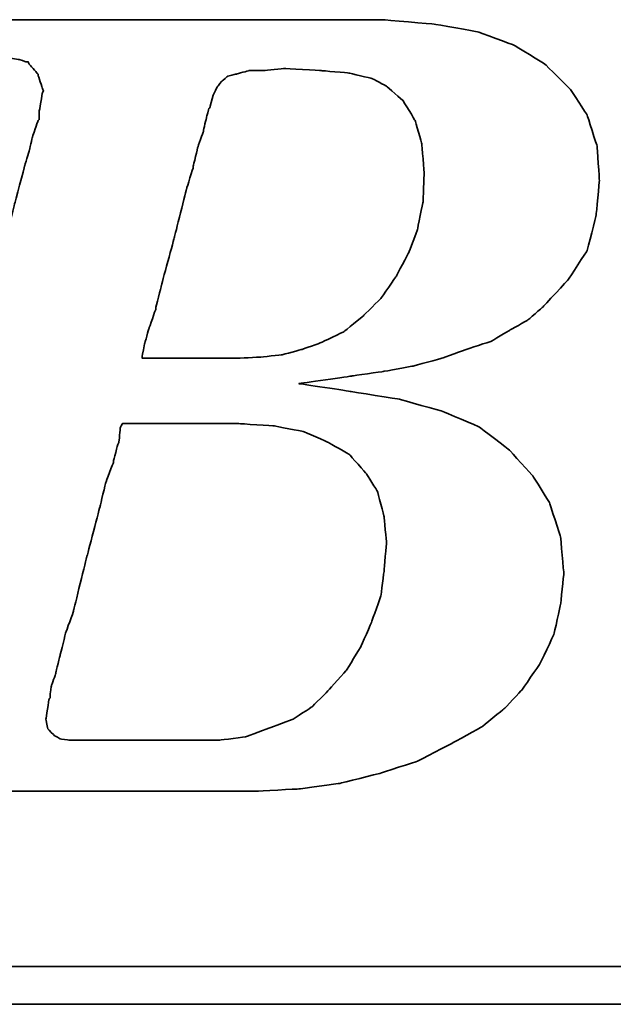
# Model space of a CAD drawing. Header units: millimetres. Extents: x 301 to 553, y -49 to 41.
# Tile 30 of 50: x 485.41 to 486.58, y -25.41 to -23.47. Entities that reach past the tile are written whole.
import ezdxf

# ---------------------------------------------------------------- set-up
doc = ezdxf.new("R2010")
doc.units = ezdxf.units.MM
doc.header["$LTSCALE"] = 0.1
doc.layers.add('DIM', color=4, linetype='CONTINUOUS')
doc.layers.add('layer 1', color=7, linetype='CONTINUOUS')

# ---------------------------------------------------------------- blocks, each defined once
blk = doc.blocks.new('TBI MOTION logo(完整正式版)')
at = {"layer": 'layer 1', "color": 22, "lineweight": 35}
for points, knots in [([(-64.65375, -6.86375), (-64.65375, -6.86375), (-64.84375, -7.29625), (-64.84375, -7.29625), (-64.84375, -7.29625), (-64.84375, -7.29625), (-64.86875, -7.34375), (-64.86875, -7.34375), (-64.86875, -7.34375), (-64.86875, -7.34375), (-64.86875, -7.36875), (-64.86875, -7.36875), (-64.86875, -7.36875), (-64.86875, -7.36875), (-65.15375, -7.65375), (-65.15375, -7.65375), (-65.15375, -7.65375), (-65.15375, -7.65375), (-65.17875, -7.65375), (-65.17875, -7.65375), (-65.17875, -7.65375), (-65.17875, -7.65375), (-65.20375, -7.67875), (-65.20375, -7.67875), (-65.20375, -7.67875), (-65.20375, -7.67875), (-65.58875, -7.87125), (-65.58875, -7.87125), (-65.58875, -7.87125), (-65.58875, -7.87125), (-65.63375, -7.87125), (-65.63375, -7.87125), (-65.63375, -7.87125), (-65.63375, -7.87125), (-65.65875, -7.89375), (-65.65875, -7.89375), (-65.65875, -7.89375), (-65.65875, -7.89375), (-66.09375, -7.94375), (-66.09375, -7.94375), (-66.09375, -7.94375), (-66.09375, -7.94375), (-66.11375, -7.94375), (-66.11375, -7.94375), (-66.11375, -7.94375), (-66.11375, -7.94375), (-66.16375, -7.94375), (-66.16375, -7.94375), (-66.16375, -7.94375), (-66.16375, -7.94375), (-66.30875, -7.94375), (-66.30875, -7.94375), (-66.30875, -7.94375), (-66.30875, -7.94375), (-66.69375, -7.94375), (-66.69375, -7.94375), (-66.69375, -7.94375), (-66.69375, -7.94375), (-67.07375, -7.94375), (-67.07375, -7.94375), (-67.07375, -7.94375), (-67.07375, -7.94375), (-67.12375, -7.94375), (-67.12375, -7.94375), (-67.12375, -7.94375), (-67.12375, -7.94375), (-67.12375, -7.96625), (-67.12375, -7.96625), (-67.12375, -7.96625), (-67.12375, -7.96625), (-67.14875, -7.99125), (-67.14875, -7.99125), (-67.14875, -7.99125), (-67.14875, -7.99125), (-67.24375, -8.34875), (-67.24375, -8.34875), (-67.24375, -8.34875), (-67.24375, -8.34875), (-67.31375, -8.68625), (-67.31375, -8.68625), (-67.31375, -8.68625), (-67.31375, -8.68625), (-67.26875, -8.68625), (-67.26875, -8.68625), (-67.26875, -8.68625), (-67.26875, -8.68625), (-67.07375, -8.68625), (-67.07375, -8.68625), (-67.07375, -8.68625), (-67.07375, -8.68625), (-66.54875, -8.68625), (-66.54875, -8.68625), (-66.54875, -8.68625), (-66.54875, -8.68625), (-65.82625, -8.68625), (-65.82625, -8.68625), (-65.82625, -8.68625), (-65.82625, -8.68625), (-65.01375, -8.68625), (-65.01375, -8.68625), (-65.01375, -8.68625), (-65.01375, -8.68625), (-64.05375, -8.68625), (-64.05375, -8.68625), (-64.05375, -8.68625), (-64.05375, -8.68625), (-62.08375, -8.68625), (-62.08375, -8.68625), (-62.08375, -8.68625), (-62.08375, -8.68625), (-60.06875, -8.68625), (-60.06875, -8.68625), (-60.06875, -8.68625), (-60.06875, -8.68625), (-59.10875, -8.68625), (-59.10875, -8.68625), (-59.10875, -8.68625), (-59.10875, -8.68625), (-58.29375, -8.68625), (-58.29375, -8.68625), (-58.29375, -8.68625), (-58.29375, -8.68625), (-57.57375, -8.68625), (-57.57375, -8.68625), (-57.57375, -8.68625), (-57.57375, -8.68625), (-57.04875, -8.68625), (-57.04875, -8.68625), (-57.04875, -8.68625), (-57.04875, -8.68625), (-56.85375, -8.68625), (-56.85375, -8.68625), (-56.85375, -8.68625), (-56.85375, -8.68625), (-56.70875, -8.68625), (-56.70875, -8.68625), (-56.70875, -8.68625), (-56.70875, -8.68625), (-56.61375, -8.68625), (-56.61375, -8.68625), (-56.61375, -8.68625), (-56.61375, -8.68625), (-56.56875, -8.68625), (-56.56875, -8.68625), (-56.56875, -8.68625), (-56.56875, -8.68625), (-55.65375, -8.63875), (-55.65375, -8.63875), (-55.65375, -8.63875), (-55.65375, -8.63875), (-54.76875, -8.51875), (-54.76875, -8.51875), (-54.76875, -8.51875), (-54.76875, -8.51875), (-53.90375, -8.30375), (-53.90375, -8.30375), (-53.90375, -8.30375), (-53.90375, -8.30375), (-53.08875, -8.03875), (-53.08875, -8.03875), (-53.08875, -8.03875), (-53.08875, -8.03875), (-52.34375, -7.65375), (-52.34375, -7.65375), (-52.34375, -7.65375), (-52.34375, -7.65375), (-51.69875, -7.29625), (-51.69875, -7.29625), (-51.69875, -7.29625), (-51.69875, -7.29625), (-51.21875, -6.91125), (-51.21875, -6.91125), (-51.21875, -6.91125), (-51.21875, -6.91125), (-50.83375, -6.50375), (-50.83375, -6.50375), (-50.83375, -6.50375), (-50.83375, -6.50375), (-50.44875, -5.94875), (-50.44875, -5.94875), (-50.44875, -5.94875), (-50.44875, -5.94875), (-50.13875, -5.30375), (-50.13875, -5.30375), (-50.13875, -5.30375), (-50.13875, -5.30375), (-49.99375, -4.65375), (-49.99375, -4.65375), (-49.99375, -4.65375), (-49.99375, -4.65375), (-49.92375, -3.98375), (-49.92375, -3.98375), (-49.92375, -3.98375), (-49.92375, -3.98375), (-49.99375, -3.19374), (-49.99375, -3.19374), (-49.99375, -3.19374), (-49.99375, -3.19374), (-50.23374, -2.44874), (-50.23374, -2.44874), (-50.23374, -2.44874), (-50.23374, -2.44874), (-50.59375, -1.87374), (-50.59375, -1.87374), (-50.59375, -1.87374), (-50.59375, -1.87374), (-51.09875, -1.31874), (-51.09875, -1.31874), (-51.09875, -1.31874), (-51.09875, -1.31874), (-51.74375, -0.81875), (-51.74375, -0.81875), (-51.74375, -0.81875), (-51.74375, -0.81875), (-52.53875, -0.48125), (-52.53875, -0.48125), (-52.53875, -0.48125), (-52.53875, -0.48125), (-53.47375, -0.21875), (-53.47375, -0.21875), (-53.47375, -0.21875), (-53.47375, -0.21875), (-54.52875, -0.04874), (-54.52875, -0.04874), (-54.52875, -0.04874), (-54.52875, -0.04874), (-55.65375, 0.12125), (-55.65375, 0.12125), (-55.65375, 0.12125), (-55.65375, 0.12125), (-54.50375, 0.28624), (-54.50375, 0.28624), (-54.50375, 0.28624), (-54.50375, 0.28624), (-53.83375, 0.38124), (-53.83375, 0.38124), (-53.83375, 0.38124), (-53.83375, 0.38124), (-53.18375, 0.50125), (-53.18375, 0.50125), (-53.18375, 0.50125), (-53.18375, 0.50125), (-52.55875, 0.66874), (-52.55875, 0.66874), (-52.55875, 0.66874), (-52.55875, 0.66874), (-52.03375, 0.86124), (-52.03375, 0.86124), (-52.03375, 0.86124), (-52.03375, 0.86124), (-51.50374, 1.03124), (-51.50374, 1.03124), (-51.50374, 1.03124), (-51.50374, 1.03124), (-51.09875, 1.27125), (-51.09875, 1.27125), (-51.09875, 1.27125), (-51.09875, 1.27125), (-50.71375, 1.48624), (-50.71375, 1.48624), (-50.71375, 1.48624), (-50.71375, 1.48624), (-50.37625, 1.77625), (-50.37625, 1.77625), (-50.37625, 1.77625), (-50.37625, 1.77625), (-49.82375, 2.37625), (-49.82375, 2.37625), (-49.82375, 2.37625), (-49.82375, 2.37625), (-49.41875, 2.99625), (-49.41875, 2.99625), (-49.41875, 2.99625), (-49.41875, 2.99625), (-49.22375, 3.76625), (-49.22375, 3.76625), (-49.22375, 3.76625), (-49.22375, 3.76625), (-49.15375, 4.50874), (-49.15375, 4.50874), (-49.15375, 4.50874), (-49.15375, 4.50874), (-49.20375, 5.25125), (-49.20375, 5.25125), (-49.20375, 5.25125), (-49.20375, 5.25125), (-49.41875, 5.92625), (-49.41875, 5.92625), (-49.41875, 5.92625), (-49.41875, 5.92625), (-49.77875, 6.47625), (-49.77875, 6.47625), (-49.77875, 6.47625), (-49.77875, 6.47625), (-50.33125, 7.02624), (-50.33125, 7.02624), (-50.33125, 7.02624), (-50.33125, 7.02624), (-51.00125, 7.43625), (-51.00125, 7.43625), (-51.00125, 7.43625), (-51.00125, 7.43625), (-51.79375, 7.72625), (-51.79375, 7.72625), (-51.79375, 7.72625), (-51.79375, 7.72625), (-52.72875, 7.89124), (-52.72875, 7.89124), (-52.72875, 7.89124), (-52.72875, 7.89124), (-53.83375, 7.98625), (-53.83375, 7.98625), (-53.83375, 7.98625), (-53.83375, 7.98625), (-53.92875, 7.98625), (-53.92875, 7.98625), (-53.92875, 7.98625), (-53.92875, 7.98625), (-54.26375, 7.98625), (-54.26375, 7.98625), (-54.26375, 7.98625), (-54.26375, 7.98625), (-54.74375, 7.98625), (-54.74375, 7.98625), (-54.74375, 7.98625), (-54.74375, 7.98625), (-55.36875, 7.98625), (-55.36875, 7.98625), (-55.36875, 7.98625), (-55.36875, 7.98625), (-56.13375, 7.98625), (-56.13375, 7.98625), (-56.13375, 7.98625), (-56.13375, 7.98625), (-56.94875, 7.98625), (-56.94875, 7.98625), (-56.94875, 7.98625), (-56.94875, 7.98625), (-58.77625, 7.98625), (-58.77625, 7.98625), (-58.77625, 7.98625), (-58.77625, 7.98625), (-60.59875, 7.98625), (-60.59875, 7.98625), (-60.59875, 7.98625), (-60.59875, 7.98625), (-61.41375, 7.98625), (-61.41375, 7.98625), (-61.41375, 7.98625), (-61.41375, 7.98625), (-62.17875, 7.98625), (-62.17875, 7.98625), (-62.17875, 7.98625), (-62.17875, 7.98625), (-62.80375, 7.98625), (-62.80375, 7.98625), (-62.80375, 7.98625), (-62.80375, 7.98625), (-63.30625, 7.98625), (-63.30625, 7.98625), (-63.30625, 7.98625), (-63.30625, 7.98625), (-63.57375, 7.98625), (-63.57375, 7.98625), (-63.57375, 7.98625), (-63.57375, 7.98625), (-63.57375, 7.96375), (-63.57375, 7.96375), (-63.57375, 7.96375), (-63.57375, 7.96375), (-63.59875, 7.94125), (-63.59875, 7.94125), (-63.59875, 7.94125), (-63.59875, 7.94125), (-63.69375, 7.55625), (-63.69375, 7.55625), (-63.69375, 7.55625), (-63.69375, 7.55625), (-63.76375, 7.24624), (-63.76375, 7.24624), (-63.76375, 7.24624), (-63.76375, 7.24624), (-63.23875, 7.24624), (-63.23875, 7.24624), (-63.23875, 7.24624), (-63.23875, 7.24624), (-62.75875, 7.24624), (-62.75875, 7.24624), (-62.75875, 7.24624), (-62.75875, 7.24624), (-62.61125, 7.24624), (-62.61125, 7.24624), (-62.61125, 7.24624), (-62.61125, 7.24624), (-62.56625, 7.24624), (-62.56625, 7.24624), (-62.56625, 7.24624), (-62.56625, 7.24624), (-62.22875, 7.24624), (-62.22875, 7.24624), (-62.22875, 7.24624), (-62.22875, 7.24624), (-62.20375, 7.24624), (-62.20375, 7.24624), (-62.20375, 7.24624), (-62.20375, 7.24624), (-62.17875, 7.21875), (-62.17875, 7.21875), (-62.17875, 7.21875), (-62.17875, 7.21875), (-61.96375, 7.17125), (-61.96375, 7.17125), (-61.96375, 7.17125), (-61.96375, 7.17125), (-61.72375, 7.12624), (-61.72375, 7.12624), (-61.72375, 7.12624), (-61.72375, 7.12624), (-61.70375, 7.12624), (-61.70375, 7.12624), (-61.70375, 7.12624), (-61.70375, 7.12624), (-61.55875, 7.07624), (-61.55875, 7.07624), (-61.55875, 7.07624), (-61.55875, 7.07624), (-61.50875, 7.07624), (-61.50875, 7.07624), (-61.50875, 7.07624), (-61.50875, 7.07624), (-61.48375, 7.02624), (-61.48375, 7.02624), (-61.48375, 7.02624), (-61.48375, 7.02624), (-61.31875, 6.83375), (-61.31875, 6.83375), (-61.31875, 6.83375), (-61.31875, 6.83375), (-61.29375, 6.81125), (-61.29375, 6.81125), (-61.29375, 6.81125), (-61.29375, 6.81125), (-61.29375, 6.78625), (-61.29375, 6.78625), (-61.29375, 6.78625), (-61.29375, 6.78625), (-61.19875, 6.50124), (-61.19875, 6.50124), (-61.19875, 6.50124), (-61.19875, 6.50124), (-61.17375, 6.45124), (-61.17375, 6.45124), (-61.17375, 6.45124), (-61.17375, 6.45124), (-61.19875, 6.40625), (-61.19875, 6.40625), (-61.19875, 6.40625), (-61.19875, 6.40625), (-61.26875, 5.99624), (-61.26875, 5.99624), (-61.26875, 5.99624), (-61.26875, 5.99624), (-61.26875, 5.85125), (-61.26875, 5.85125), (-61.26875, 5.85125), (-61.26875, 5.85125), (-61.26875, 5.82625), (-61.26875, 5.82625), (-61.26875, 5.82625), (-61.26875, 5.82625), (-61.29375, 5.80625), (-61.29375, 5.80625), (-61.29375, 5.80625), (-61.29375, 5.80625), (-61.34125, 5.66125), (-61.34125, 5.66125), (-61.34125, 5.66125), (-61.34125, 5.66125), (-61.41375, 5.44625), (-61.41375, 5.44625), (-61.41375, 5.44625), (-61.41375, 5.44625), (-61.48375, 5.15625), (-61.48375, 5.15625), (-61.48375, 5.15625), (-61.48375, 5.15625), (-61.58375, 4.82124), (-61.58375, 4.82124), (-61.58375, 4.82124), (-61.58375, 4.82124), (-61.79875, 4.00375), (-61.79875, 4.00375), (-61.79875, 4.00375), (-61.79875, 4.00375), (-62.05875, 2.99625), (-62.05875, 2.99625), (-62.05875, 2.99625), (-62.05875, 2.99625), (-62.34875, 1.91625), (-62.34875, 1.91625), (-62.34875, 1.91625), (-62.34875, 1.91625), (-62.97375, -0.41124), (-62.97375, -0.41124), (-62.97375, -0.41124), (-62.97375, -0.41124), (-63.59875, -2.75875), (-63.59875, -2.75875), (-63.59875, -2.75875), (-63.59875, -2.75875), (-63.88375, -3.86374), (-63.88375, -3.86374), (-63.88375, -3.86374), (-63.88375, -3.86374), (-64.14875, -4.82374), (-64.14875, -4.82374), (-64.14875, -4.82374), (-64.14875, -4.82374), (-64.36375, -5.64125), (-64.36375, -5.64125), (-64.36375, -5.64125), (-64.36375, -5.64125), (-64.43625, -5.97625), (-64.43625, -5.97625), (-64.43625, -5.97625), (-64.43625, -5.97625), (-64.50875, -6.28625), (-64.50875, -6.28625), (-64.50875, -6.28625), (-64.50875, -6.28625), (-64.50875, -6.30875), (-64.50875, -6.30875), (-64.50875, -6.30875), (-64.50875, -6.30875), (-64.57875, -6.50375), (-64.57875, -6.50375), (-64.57875, -6.50375), (-64.57875, -6.50375), (-64.62875, -6.69625), (-64.62875, -6.69625), (-64.62875, -6.69625), (-64.62875, -6.69625), (-64.62875, -6.76875), (-64.62875, -6.76875), (-64.62875, -6.76875), (-64.62875, -6.76875), (-64.62875, -6.81375), (-64.62875, -6.81375), (-64.62875, -6.81375), (-64.62875, -6.81375), (-64.62875, -6.83875), (-64.62875, -6.83875), (-64.62875, -6.83875), (-64.62875, -6.83875), (-64.65375, -6.86375), (-64.65375, -6.86375)], [0, 0, 0, 0, 0.00719424, 0.00719424, 0.00719424, 0.00719425, 0.01438849, 0.01438849, 0.01438849, 0.0143885, 0.02158273, 0.02158273, 0.02158273, 0.02158274, 0.02877698, 0.02877698, 0.02877698, 0.02877699, 0.03597122, 0.03597122, 0.03597122, 0.03597123, 0.04316547, 0.04316547, 0.04316547, 0.04316548, 0.05035971, 0.05035971, 0.05035971, 0.05035972, 0.05755396, 0.05755396, 0.05755396, 0.05755397, 0.0647482, 0.0647482, 0.0647482, 0.06474821, 0.07194245, 0.07194245, 0.07194245, 0.07194246, 0.07913669, 0.07913669, 0.07913669, 0.0791367, 0.08633094, 0.08633094, 0.08633094, 0.08633095, 0.09352518, 0.09352518, 0.09352518, 0.09352519, 0.10071942, 0.10071942, 0.10071942, 0.10071943, 0.10791367, 0.10791367, 0.10791367, 0.10791368, 0.11510791, 0.11510791, 0.11510791, 0.11510792, 0.12230216, 0.12230216, 0.12230216, 0.12230217, 0.1294964, 0.1294964, 0.1294964, 0.12949641, 0.13669065, 0.13669065, 0.13669065, 0.13669066, 0.14388489, 0.14388489, 0.14388489, 0.1438849, 0.15107914, 0.15107914, 0.15107914, 0.15107915, 0.15827338, 0.15827338, 0.15827338, 0.15827339, 0.16546763, 0.16546763, 0.16546763, 0.16546764, 0.17266187, 0.17266187, 0.17266187, 0.17266188, 0.17985612, 0.17985612, 0.17985612, 0.17985613, 0.18705036, 0.18705036, 0.18705036, 0.18705037, 0.1942446, 0.1942446, 0.1942446, 0.19424461, 0.20143885, 0.20143885, 0.20143885, 0.20143886, 0.20863309, 0.20863309, 0.20863309, 0.2086331, 0.21582734, 0.21582734, 0.21582734, 0.21582735, 0.22302158, 0.22302158, 0.22302158, 0.22302159, 0.23021583, 0.23021583, 0.23021583, 0.23021584, 0.23741007, 0.23741007, 0.23741007, 0.23741008, 0.24460432, 0.24460432, 0.24460432, 0.24460433, 0.25179856, 0.25179856, 0.25179856, 0.25179857, 0.25899281, 0.25899281, 0.25899281, 0.25899282, 0.26618705, 0.26618705, 0.26618705, 0.26618706, 0.27338129, 0.27338129, 0.27338129, 0.2733813, 0.28057554, 0.28057554, 0.28057554, 0.28057555, 0.28776978, 0.28776978, 0.28776978, 0.28776979, 0.29496403, 0.29496403, 0.29496403, 0.29496404, 0.30215827, 0.30215827, 0.30215827, 0.30215828, 0.30935252, 0.30935252, 0.30935252, 0.30935253, 0.31654676, 0.31654676, 0.31654676, 0.31654677, 0.32374101, 0.32374101, 0.32374101, 0.32374102, 0.33093525, 0.33093525, 0.33093525, 0.33093526, 0.3381295, 0.3381295, 0.3381295, 0.33812951, 0.34532374, 0.34532374, 0.34532374, 0.34532375, 0.35251799, 0.35251799, 0.35251799, 0.352518, 0.35971223, 0.35971223, 0.35971223, 0.35971224, 0.36690647, 0.36690647, 0.36690647, 0.36690648, 0.37410072, 0.37410072, 0.37410072, 0.37410073, 0.38129496, 0.38129496, 0.38129496, 0.38129497, 0.38848921, 0.38848921, 0.38848921, 0.38848922, 0.39568345, 0.39568345, 0.39568345, 0.39568346, 0.4028777, 0.4028777, 0.4028777, 0.40287771, 0.41007194, 0.41007194, 0.41007194, 0.41007195, 0.41726619, 0.41726619, 0.41726619, 0.4172662, 0.42446043, 0.42446043, 0.42446043, 0.42446044, 0.43165468, 0.43165468, 0.43165468, 0.43165469, 0.43884892, 0.43884892, 0.43884892, 0.43884893, 0.44604317, 0.44604317, 0.44604317, 0.44604318, 0.45323741, 0.45323741, 0.45323741, 0.45323742, 0.46043165, 0.46043165, 0.46043165, 0.46043166, 0.4676259, 0.4676259, 0.4676259, 0.46762591, 0.47482014, 0.47482014, 0.47482014, 0.47482015, 0.48201439, 0.48201439, 0.48201439, 0.4820144, 0.48920863, 0.48920863, 0.48920863, 0.48920864, 0.49640288, 0.49640288, 0.49640288, 0.49640289, 0.50359712, 0.50359712, 0.50359712, 0.50359713, 0.51079137, 0.51079137, 0.51079137, 0.51079138, 0.51798561, 0.51798561, 0.51798561, 0.51798562, 0.52517986, 0.52517986, 0.52517986, 0.52517987, 0.5323741, 0.5323741, 0.5323741, 0.53237411, 0.53956835, 0.53956835, 0.53956835, 0.53956836, 0.54676259, 0.54676259, 0.54676259, 0.5467626, 0.55395683, 0.55395683, 0.55395683, 0.55395684, 0.56115108, 0.56115108, 0.56115108, 0.56115109, 0.56834532, 0.56834532, 0.56834532, 0.56834533, 0.57553957, 0.57553957, 0.57553957, 0.57553958, 0.58273381, 0.58273381, 0.58273381, 0.58273382, 0.58992806, 0.58992806, 0.58992806, 0.58992807, 0.5971223, 0.5971223, 0.5971223, 0.59712231, 0.60431655, 0.60431655, 0.60431655, 0.60431656, 0.61151079, 0.61151079, 0.61151079, 0.6115108, 0.61870504, 0.61870504, 0.61870504, 0.61870505, 0.62589928, 0.62589928, 0.62589928, 0.62589929, 0.63309353, 0.63309353, 0.63309353, 0.63309354, 0.64028777, 0.64028777, 0.64028777, 0.64028778, 0.64748201, 0.64748201, 0.64748201, 0.64748202, 0.65467626, 0.65467626, 0.65467626, 0.65467627, 0.6618705, 0.6618705, 0.6618705, 0.66187051, 0.66906475, 0.66906475, 0.66906475, 0.66906476, 0.67625899, 0.67625899, 0.67625899, 0.676259, 0.68345324, 0.68345324, 0.68345324, 0.68345325, 0.69064748, 0.69064748, 0.69064748, 0.69064749, 0.69784173, 0.69784173, 0.69784173, 0.69784174, 0.70503597, 0.70503597, 0.70503597, 0.70503598, 0.71223022, 0.71223022, 0.71223022, 0.71223023, 0.71942446, 0.71942446, 0.71942446, 0.71942447, 0.72661871, 0.72661871, 0.72661871, 0.72661872, 0.73381295, 0.73381295, 0.73381295, 0.73381296, 0.74100719, 0.74100719, 0.74100719, 0.7410072, 0.74820144, 0.74820144, 0.74820144, 0.74820145, 0.75539568, 0.75539568, 0.75539568, 0.75539569, 0.76258993, 0.76258993, 0.76258993, 0.76258994, 0.76978417, 0.76978417, 0.76978417, 0.76978418, 0.77697842, 0.77697842, 0.77697842, 0.77697843, 0.78417266, 0.78417266, 0.78417266, 0.78417267, 0.79136691, 0.79136691, 0.79136691, 0.79136692, 0.79856115, 0.79856115, 0.79856115, 0.79856116, 0.8057554, 0.8057554, 0.8057554, 0.80575541, 0.81294964, 0.81294964, 0.81294964, 0.81294965, 0.82014388, 0.82014388, 0.82014388, 0.82014389, 0.82733813, 0.82733813, 0.82733813, 0.82733814, 0.83453237, 0.83453237, 0.83453237, 0.83453238, 0.84172662, 0.84172662, 0.84172662, 0.84172663, 0.84892086, 0.84892086, 0.84892086, 0.84892087, 0.85611511, 0.85611511, 0.85611511, 0.85611512, 0.86330935, 0.86330935, 0.86330935, 0.86330936, 0.8705036, 0.8705036, 0.8705036, 0.87050361, 0.87769784, 0.87769784, 0.87769784, 0.87769785, 0.88489209, 0.88489209, 0.88489209, 0.8848921, 0.89208633, 0.89208633, 0.89208633, 0.89208634, 0.89928058, 0.89928058, 0.89928058, 0.89928059, 0.90647482, 0.90647482, 0.90647482, 0.90647483, 0.91366906, 0.91366906, 0.91366906, 0.91366907, 0.92086331, 0.92086331, 0.92086331, 0.92086332, 0.92805755, 0.92805755, 0.92805755, 0.92805756, 0.9352518, 0.9352518, 0.9352518, 0.93525181, 0.94244604, 0.94244604, 0.94244604, 0.94244605, 0.94964029, 0.94964029, 0.94964029, 0.9496403, 0.95683453, 0.95683453, 0.95683453, 0.95683454, 0.96402878, 0.96402878, 0.96402878, 0.96402879, 0.97122302, 0.97122302, 0.97122302, 0.97122303, 0.97841727, 0.97841727, 0.97841727, 0.97841728, 0.98561151, 0.98561151, 0.98561151, 0.98561152, 0.99280576, 0.99280576, 0.99280576, 0.99280577, 1, 1, 1, 1]), ([(-57.50375, 6.35625), (-57.50375, 6.35625), (-57.57375, 6.11625), (-57.57375, 6.11625), (-57.57375, 6.11625), (-57.57375, 6.11625), (-57.57375, 6.09125), (-57.57375, 6.09125), (-57.57375, 6.09125), (-57.57375, 6.09125), (-57.59875, 6.06625), (-57.59875, 6.06625), (-57.59875, 6.06625), (-57.59875, 6.06625), (-57.64875, 5.87625), (-57.64875, 5.87625), (-57.64875, 5.87625), (-57.64875, 5.87625), (-57.71875, 5.58875), (-57.71875, 5.58875), (-57.71875, 5.58875), (-57.71875, 5.58875), (-57.71875, 5.56625), (-57.71875, 5.56625), (-57.71875, 5.56625), (-57.71875, 5.56625), (-57.83875, 5.23125), (-57.83875, 5.23125), (-57.83875, 5.23125), (-57.83875, 5.23125), (-57.93625, 4.82124), (-57.93625, 4.82124), (-57.93625, 4.82124), (-57.93625, 4.82124), (-57.93625, 4.79624), (-57.93625, 4.79624), (-57.93625, 4.79624), (-57.93625, 4.79624), (-58.07875, 4.34125), (-58.07875, 4.34125), (-58.07875, 4.34125), (-58.07875, 4.34125), (-58.34375, 3.28625), (-58.34375, 3.28625), (-58.34375, 3.28625), (-58.34375, 3.28625), (-58.62875, 2.23124), (-58.62875, 2.23124), (-58.62875, 2.23124), (-58.62875, 2.23124), (-58.74875, 1.75125), (-58.74875, 1.75125), (-58.74875, 1.75125), (-58.74875, 1.75125), (-58.74875, 1.72625), (-58.74875, 1.72625), (-58.74875, 1.72625), (-58.74875, 1.72625), (-58.89375, 1.31625), (-58.89375, 1.31625), (-58.89375, 1.31625), (-58.89375, 1.31625), (-58.98875, 0.98124), (-58.98875, 0.98124), (-58.98875, 0.98124), (-58.98875, 0.98124), (-59.03875, 0.71625), (-59.03875, 0.71625), (-59.03875, 0.71625), (-59.03875, 0.71625), (-59.03875, 0.66874), (-59.03875, 0.66874), (-59.03875, 0.66874), (-59.03875, 0.66874), (-58.91875, 0.66874), (-58.91875, 0.66874), (-58.91875, 0.66874), (-58.91875, 0.66874), (-58.53375, 0.66874), (-58.53375, 0.66874), (-58.53375, 0.66874), (-58.53375, 0.66874), (-58.10375, 0.66874), (-58.10375, 0.66874), (-58.10375, 0.66874), (-58.10375, 0.66874), (-57.66875, 0.66874), (-57.66875, 0.66874), (-57.66875, 0.66874), (-57.66875, 0.66874), (-57.33375, 0.66874), (-57.33375, 0.66874), (-57.33375, 0.66874), (-57.33375, 0.66874), (-57.09375, 0.66874), (-57.09375, 0.66874), (-57.09375, 0.66874), (-57.09375, 0.66874), (-56.99875, 0.66874), (-56.99875, 0.66874), (-56.99875, 0.66874), (-56.99875, 0.66874), (-56.49375, 0.69374), (-56.49375, 0.69374), (-56.49375, 0.69374), (-56.49375, 0.69374), (-56.01375, 0.74374), (-56.01375, 0.74374), (-56.01375, 0.74374), (-56.01375, 0.74374), (-55.58375, 0.86124), (-55.58375, 0.86124), (-55.58375, 0.86124), (-55.58375, 0.86124), (-55.17375, 1.00624), (-55.17375, 1.00624), (-55.17375, 1.00624), (-55.17375, 1.00624), (-54.67375, 1.24625), (-54.67375, 1.24625), (-54.67375, 1.24625), (-54.67375, 1.24625), (-54.26375, 1.58124), (-54.26375, 1.58124), (-54.26375, 1.58124), (-54.26375, 1.58124), (-53.87875, 1.96374), (-53.87875, 1.96374), (-53.87875, 1.96374), (-53.87875, 1.96374), (-53.54375, 2.44625), (-53.54375, 2.44625), (-53.54375, 2.44625), (-53.54375, 2.44625), (-53.27875, 2.95125), (-53.27875, 2.95125), (-53.27875, 2.95125), (-53.27875, 2.95125), (-53.08875, 3.45124), (-53.08875, 3.45124), (-53.08875, 3.45124), (-53.08875, 3.45124), (-52.96875, 4.05124), (-52.96875, 4.05124), (-52.96875, 4.05124), (-52.96875, 4.05124), (-52.94375, 4.65125), (-52.94375, 4.65125), (-52.94375, 4.65125), (-52.94375, 4.65125), (-52.99375, 5.30125), (-52.99375, 5.30125), (-52.99375, 5.30125), (-52.99375, 5.30125), (-53.13875, 5.80625), (-53.13875, 5.80625), (-53.13875, 5.80625), (-53.13875, 5.80625), (-53.39875, 6.23625), (-53.39875, 6.23625), (-53.39875, 6.23625), (-53.39875, 6.23625), (-53.75875, 6.54875), (-53.75875, 6.54875), (-53.75875, 6.54875), (-53.75875, 6.54875), (-54.07375, 6.71625), (-54.07375, 6.71625), (-54.07375, 6.71625), (-54.07375, 6.71625), (-54.57375, 6.83375), (-54.57375, 6.83375), (-54.57375, 6.83375), (-54.57375, 6.83375), (-55.17375, 6.88625), (-55.17375, 6.88625), (-55.17375, 6.88625), (-55.17375, 6.88625), (-55.96875, 6.93125), (-55.96875, 6.93125), (-55.96875, 6.93125), (-55.96875, 6.93125), (-56.39875, 6.88625), (-56.39875, 6.88625), (-56.39875, 6.88625), (-56.39875, 6.88625), (-56.42125, 6.88625), (-56.42125, 6.88625), (-56.42125, 6.88625), (-56.42125, 6.88625), (-56.73375, 6.88625), (-56.73375, 6.88625), (-56.73375, 6.88625), (-56.73375, 6.88625), (-56.99875, 6.81125), (-56.99875, 6.81125), (-56.99875, 6.81125), (-56.99875, 6.81125), (-57.02375, 6.81125), (-57.02375, 6.81125), (-57.02375, 6.81125), (-57.02375, 6.81125), (-57.18875, 6.76625), (-57.18875, 6.76625), (-57.18875, 6.76625), (-57.18875, 6.76625), (-57.30875, 6.66625), (-57.30875, 6.66625), (-57.30875, 6.66625), (-57.30875, 6.66625), (-57.40875, 6.54875), (-57.40875, 6.54875), (-57.40875, 6.54875), (-57.40875, 6.54875), (-57.50375, 6.35625), (-57.50375, 6.35625)], [0, 0, 0, 0, 0.01851852, 0.01851852, 0.01851852, 0.01851853, 0.03703704, 0.03703704, 0.03703704, 0.03703705, 0.05555556, 0.05555556, 0.05555556, 0.05555557, 0.07407407, 0.07407407, 0.07407407, 0.07407408, 0.09259259, 0.09259259, 0.09259259, 0.0925926, 0.11111111, 0.11111111, 0.11111111, 0.11111112, 0.12962963, 0.12962963, 0.12962963, 0.12962964, 0.14814815, 0.14814815, 0.14814815, 0.14814816, 0.16666667, 0.16666667, 0.16666667, 0.16666668, 0.18518519, 0.18518519, 0.18518519, 0.1851852, 0.2037037, 0.2037037, 0.2037037, 0.20370371, 0.22222222, 0.22222222, 0.22222222, 0.22222223, 0.24074074, 0.24074074, 0.24074074, 0.24074075, 0.25925926, 0.25925926, 0.25925926, 0.25925927, 0.27777778, 0.27777778, 0.27777778, 0.27777779, 0.2962963, 0.2962963, 0.2962963, 0.29629631, 0.31481481, 0.31481481, 0.31481481, 0.31481482, 0.33333333, 0.33333333, 0.33333333, 0.33333334, 0.35185185, 0.35185185, 0.35185185, 0.35185186, 0.37037037, 0.37037037, 0.37037037, 0.37037038, 0.38888889, 0.38888889, 0.38888889, 0.3888889, 0.40740741, 0.40740741, 0.40740741, 0.40740742, 0.42592593, 0.42592593, 0.42592593, 0.42592594, 0.44444444, 0.44444444, 0.44444444, 0.44444445, 0.46296296, 0.46296296, 0.46296296, 0.46296297, 0.48148148, 0.48148148, 0.48148148, 0.48148149, 0.5, 0.5, 0.5, 0.50000001, 0.51851852, 0.51851852, 0.51851852, 0.51851853, 0.53703704, 0.53703704, 0.53703704, 0.53703705, 0.55555556, 0.55555556, 0.55555556, 0.55555557, 0.57407407, 0.57407407, 0.57407407, 0.57407408, 0.59259259, 0.59259259, 0.59259259, 0.5925926, 0.61111111, 0.61111111, 0.61111111, 0.61111112, 0.62962963, 0.62962963, 0.62962963, 0.62962964, 0.64814815, 0.64814815, 0.64814815, 0.64814816, 0.66666667, 0.66666667, 0.66666667, 0.66666668, 0.68518519, 0.68518519, 0.68518519, 0.6851852, 0.7037037, 0.7037037, 0.7037037, 0.70370371, 0.72222222, 0.72222222, 0.72222222, 0.72222223, 0.74074074, 0.74074074, 0.74074074, 0.74074075, 0.75925926, 0.75925926, 0.75925926, 0.75925927, 0.77777778, 0.77777778, 0.77777778, 0.77777779, 0.7962963, 0.7962963, 0.7962963, 0.79629631, 0.81481481, 0.81481481, 0.81481481, 0.81481482, 0.83333333, 0.83333333, 0.83333333, 0.83333334, 0.85185185, 0.85185185, 0.85185185, 0.85185186, 0.87037037, 0.87037037, 0.87037037, 0.87037038, 0.88888889, 0.88888889, 0.88888889, 0.8888889, 0.90740741, 0.90740741, 0.90740741, 0.90740742, 0.92592593, 0.92592593, 0.92592593, 0.92592594, 0.94444444, 0.94444444, 0.94444444, 0.94444445, 0.96296296, 0.96296296, 0.96296296, 0.96296297, 0.98148148, 0.98148148, 0.98148148, 0.98148149, 1, 1, 1, 1]), ([(-61.03125, -6.57375), (-61.03125, -6.57375), (-61.03125, -6.67125), (-61.03125, -6.67125), (-61.03125, -6.67125), (-61.03125, -6.67125), (-61.05375, -6.69625), (-61.05375, -6.69625), (-61.05375, -6.69625), (-61.05375, -6.69625), (-61.12375, -7.12875), (-61.12375, -7.12875), (-61.12375, -7.12875), (-61.12375, -7.12875), (-61.07875, -7.34375), (-61.07875, -7.34375), (-61.07875, -7.34375), (-61.07875, -7.34375), (-60.93375, -7.48875), (-60.93375, -7.48875), (-60.93375, -7.48875), (-60.93375, -7.48875), (-60.81375, -7.55625), (-60.81375, -7.55625), (-60.81375, -7.55625), (-60.81375, -7.55625), (-60.62375, -7.58375), (-60.62375, -7.58375), (-60.62375, -7.58375), (-60.62375, -7.58375), (-60.30875, -7.58375), (-60.30875, -7.58375), (-60.30875, -7.58375), (-60.30875, -7.58375), (-59.97375, -7.58375), (-59.97375, -7.58375), (-59.97375, -7.58375), (-59.97375, -7.58375), (-59.87875, -7.58375), (-59.87875, -7.58375), (-59.87875, -7.58375), (-59.87875, -7.58375), (-59.63625, -7.58375), (-59.63625, -7.58375), (-59.63625, -7.58375), (-59.63625, -7.58375), (-58.96875, -7.58375), (-58.96875, -7.58375), (-58.96875, -7.58375), (-58.96875, -7.58375), (-58.29375, -7.58375), (-58.29375, -7.58375), (-58.29375, -7.58375), (-58.29375, -7.58375), (-58.05375, -7.58375), (-58.05375, -7.58375), (-58.05375, -7.58375), (-58.05375, -7.58375), (-57.98375, -7.58375), (-57.98375, -7.58375), (-57.98375, -7.58375), (-57.98375, -7.58375), (-57.35875, -7.58375), (-57.35875, -7.58375), (-57.35875, -7.58375), (-57.35875, -7.58375), (-56.78375, -7.50875), (-56.78375, -7.50875), (-56.78375, -7.50875), (-56.78375, -7.50875), (-56.27875, -7.31875), (-56.27875, -7.31875), (-56.27875, -7.31875), (-56.27875, -7.31875), (-55.77375, -7.12875), (-55.77375, -7.12875), (-55.77375, -7.12875), (-55.77375, -7.12875), (-55.36875, -6.86375), (-55.36875, -6.86375), (-55.36875, -6.86375), (-55.36875, -6.86375), (-55.00875, -6.50375), (-55.00875, -6.50375), (-55.00875, -6.50375), (-55.00875, -6.50375), (-54.62375, -6.06875), (-54.62375, -6.06875), (-54.62375, -6.06875), (-54.62375, -6.06875), (-54.31375, -5.56875), (-54.31375, -5.56875), (-54.31375, -5.56875), (-54.31375, -5.56875), (-54.07375, -5.01625), (-54.07375, -5.01625), (-54.07375, -5.01625), (-54.07375, -5.01625), (-53.87875, -4.46374), (-53.87875, -4.46374), (-53.87875, -4.46374), (-53.87875, -4.46374), (-53.80875, -3.91375), (-53.80875, -3.91375), (-53.80875, -3.91375), (-53.80875, -3.91375), (-53.75875, -3.31375), (-53.75875, -3.31375), (-53.75875, -3.31375), (-53.75875, -3.31375), (-53.80875, -2.75875), (-53.80875, -2.75875), (-53.80875, -2.75875), (-53.80875, -2.75875), (-53.95375, -2.20875), (-53.95375, -2.20875), (-53.95375, -2.20875), (-53.95375, -2.20875), (-54.19375, -1.82625), (-54.19375, -1.82625), (-54.19375, -1.82625), (-54.19375, -1.82625), (-54.55375, -1.41875), (-54.55375, -1.41875), (-54.55375, -1.41875), (-54.55375, -1.41875), (-55.00875, -1.15125), (-55.00875, -1.15125), (-55.00875, -1.15125), (-55.00875, -1.15125), (-55.56125, -0.91375), (-55.56125, -0.91375), (-55.56125, -0.91375), (-55.56125, -0.91375), (-56.18125, -0.79375), (-56.18125, -0.79375), (-56.18125, -0.79375), (-56.18125, -0.79375), (-56.94875, -0.74374), (-56.94875, -0.74374), (-56.94875, -0.74374), (-56.94875, -0.74374), (-56.99875, -0.74374), (-56.99875, -0.74374), (-56.99875, -0.74374), (-56.99875, -0.74374), (-57.09375, -0.74374), (-57.09375, -0.74374), (-57.09375, -0.74374), (-57.09375, -0.74374), (-57.38375, -0.74374), (-57.38375, -0.74374), (-57.38375, -0.74374), (-57.38375, -0.74374), (-57.76875, -0.74374), (-57.76875, -0.74374), (-57.76875, -0.74374), (-57.76875, -0.74374), (-58.24625, -0.74374), (-58.24625, -0.74374), (-58.24625, -0.74374), (-58.24625, -0.74374), (-58.72875, -0.74374), (-58.72875, -0.74374), (-58.72875, -0.74374), (-58.72875, -0.74374), (-59.20875, -0.74374), (-59.20875, -0.74374), (-59.20875, -0.74374), (-59.20875, -0.74374), (-59.46875, -0.74374), (-59.46875, -0.74374), (-59.46875, -0.74374), (-59.46875, -0.74374), (-59.51625, -0.83875), (-59.51625, -0.83875), (-59.51625, -0.83875), (-59.51625, -0.83875), (-59.54375, -1.15125), (-59.54375, -1.15125), (-59.54375, -1.15125), (-59.54375, -1.15125), (-59.56375, -1.17874), (-59.56375, -1.17874), (-59.56375, -1.17874), (-59.56375, -1.17874), (-59.66375, -1.55875), (-59.66375, -1.55875), (-59.66375, -1.55875), (-59.66375, -1.55875), (-59.66375, -1.58375), (-59.66375, -1.58375), (-59.66375, -1.58375), (-59.66375, -1.58375), (-59.82875, -2.01874), (-59.82875, -2.01874), (-59.82875, -2.01874), (-59.82875, -2.01874), (-59.94875, -2.52125), (-59.94875, -2.52125), (-59.94875, -2.52125), (-59.94875, -2.52125), (-60.23875, -3.62375), (-60.23875, -3.62375), (-60.23875, -3.62375), (-60.23875, -3.62375), (-60.52375, -4.77624), (-60.52375, -4.77624), (-60.52375, -4.77624), (-60.52375, -4.77624), (-60.52375, -4.79874), (-60.52375, -4.79874), (-60.52375, -4.79874), (-60.52375, -4.79874), (-60.69125, -5.25375), (-60.69125, -5.25375), (-60.69125, -5.25375), (-60.69125, -5.25375), (-60.81375, -5.73625), (-60.81375, -5.73625), (-60.81375, -5.73625), (-60.81375, -5.73625), (-60.90875, -6.11875), (-60.90875, -6.11875), (-60.90875, -6.11875), (-60.90875, -6.11875), (-60.90875, -6.14375), (-60.90875, -6.14375), (-60.90875, -6.14375), (-60.90875, -6.14375), (-61.00375, -6.40875), (-61.00375, -6.40875), (-61.00375, -6.40875), (-61.00375, -6.40875), (-61.03125, -6.57375), (-61.03125, -6.57375)], [0, 0, 0, 0, 0.01694915, 0.01694915, 0.01694915, 0.01694916, 0.03389831, 0.03389831, 0.03389831, 0.03389832, 0.05084746, 0.05084746, 0.05084746, 0.05084747, 0.06779661, 0.06779661, 0.06779661, 0.06779662, 0.08474576, 0.08474576, 0.08474576, 0.08474577, 0.10169492, 0.10169492, 0.10169492, 0.10169493, 0.11864407, 0.11864407, 0.11864407, 0.11864408, 0.13559322, 0.13559322, 0.13559322, 0.13559323, 0.15254237, 0.15254237, 0.15254237, 0.15254238, 0.16949153, 0.16949153, 0.16949153, 0.16949154, 0.18644068, 0.18644068, 0.18644068, 0.18644069, 0.20338983, 0.20338983, 0.20338983, 0.20338984, 0.22033898, 0.22033898, 0.22033898, 0.22033899, 0.23728814, 0.23728814, 0.23728814, 0.23728815, 0.25423729, 0.25423729, 0.25423729, 0.2542373, 0.27118644, 0.27118644, 0.27118644, 0.27118645, 0.28813559, 0.28813559, 0.28813559, 0.2881356, 0.30508475, 0.30508475, 0.30508475, 0.30508476, 0.3220339, 0.3220339, 0.3220339, 0.32203391, 0.33898305, 0.33898305, 0.33898305, 0.33898306, 0.3559322, 0.3559322, 0.3559322, 0.35593221, 0.37288136, 0.37288136, 0.37288136, 0.37288137, 0.38983051, 0.38983051, 0.38983051, 0.38983052, 0.40677966, 0.40677966, 0.40677966, 0.40677967, 0.42372881, 0.42372881, 0.42372881, 0.42372882, 0.44067797, 0.44067797, 0.44067797, 0.44067798, 0.45762712, 0.45762712, 0.45762712, 0.45762713, 0.47457627, 0.47457627, 0.47457627, 0.47457628, 0.49152542, 0.49152542, 0.49152542, 0.49152543, 0.50847458, 0.50847458, 0.50847458, 0.50847459, 0.52542373, 0.52542373, 0.52542373, 0.52542374, 0.54237288, 0.54237288, 0.54237288, 0.54237289, 0.55932203, 0.55932203, 0.55932203, 0.55932204, 0.57627119, 0.57627119, 0.57627119, 0.5762712, 0.59322034, 0.59322034, 0.59322034, 0.59322035, 0.61016949, 0.61016949, 0.61016949, 0.6101695, 0.62711864, 0.62711864, 0.62711864, 0.62711865, 0.6440678, 0.6440678, 0.6440678, 0.64406781, 0.66101695, 0.66101695, 0.66101695, 0.66101696, 0.6779661, 0.6779661, 0.6779661, 0.67796611, 0.69491525, 0.69491525, 0.69491525, 0.69491526, 0.71186441, 0.71186441, 0.71186441, 0.71186442, 0.72881356, 0.72881356, 0.72881356, 0.72881357, 0.74576271, 0.74576271, 0.74576271, 0.74576272, 0.76271186, 0.76271186, 0.76271186, 0.76271187, 0.77966102, 0.77966102, 0.77966102, 0.77966103, 0.79661017, 0.79661017, 0.79661017, 0.79661018, 0.81355932, 0.81355932, 0.81355932, 0.81355933, 0.83050847, 0.83050847, 0.83050847, 0.83050848, 0.84745763, 0.84745763, 0.84745763, 0.84745764, 0.86440678, 0.86440678, 0.86440678, 0.86440679, 0.88135593, 0.88135593, 0.88135593, 0.88135594, 0.89830508, 0.89830508, 0.89830508, 0.89830509, 0.91525424, 0.91525424, 0.91525424, 0.91525425, 0.93220339, 0.93220339, 0.93220339, 0.9322034, 0.94915254, 0.94915254, 0.94915254, 0.94915255, 0.96610169, 0.96610169, 0.96610169, 0.9661017, 0.98305085, 0.98305085, 0.98305085, 0.98305086, 1, 1, 1, 1]), ([(75.90875, -9.47875), (75.90875, -9.47875), (75.90875, -12.28625), (75.90875, -12.28625), (75.90875, -12.28625), (75.90875, -12.28625), (75.90875, -12.47875), (75.90875, -12.47875), (75.90875, -12.47875), (75.90875, -12.47875), (75.71625, -12.47875), (75.71625, -12.47875), (75.71625, -12.47875), (75.71625, -12.47875), (-88.32875, -12.47875), (-88.32875, -12.47875), (-88.32875, -12.47875), (-88.32875, -12.47875), (-88.32875, -13.29375), (-88.32875, -13.29375), (-88.32875, -13.29375), (-88.32875, -13.29375), (82.89125, -13.29375), (82.89125, -13.29375), (82.89125, -13.29375), (82.89125, -13.29375), (75.90875, -9.47875), (75.90875, -9.47875)], [0, 0, 0, 0, 0.14285714, 0.14285714, 0.14285714, 0.14285715, 0.28571429, 0.28571429, 0.28571429, 0.2857143, 0.42857143, 0.42857143, 0.42857143, 0.42857144, 0.57142857, 0.57142857, 0.57142857, 0.57142858, 0.71428571, 0.71428571, 0.71428571, 0.71428572, 0.85714286, 0.85714286, 0.85714286, 0.85714287, 1, 1, 1, 1])]:
    blk.add_open_spline(points, degree=3, knots=knots, dxfattribs=at)

msp = doc.modelspace()

# ---------------------------------------------------------------- block references
at = {"layer": 'DIM', "color": 7, "xscale": 0.0912171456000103, "yscale": 0.0912171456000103, "zscale": 0.0912171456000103}
msp.add_blockref('TBI MOTION logo(完整正式版)', (491.0377, -24.201), dxfattribs=at)

doc.saveas('drawing.dxf')
